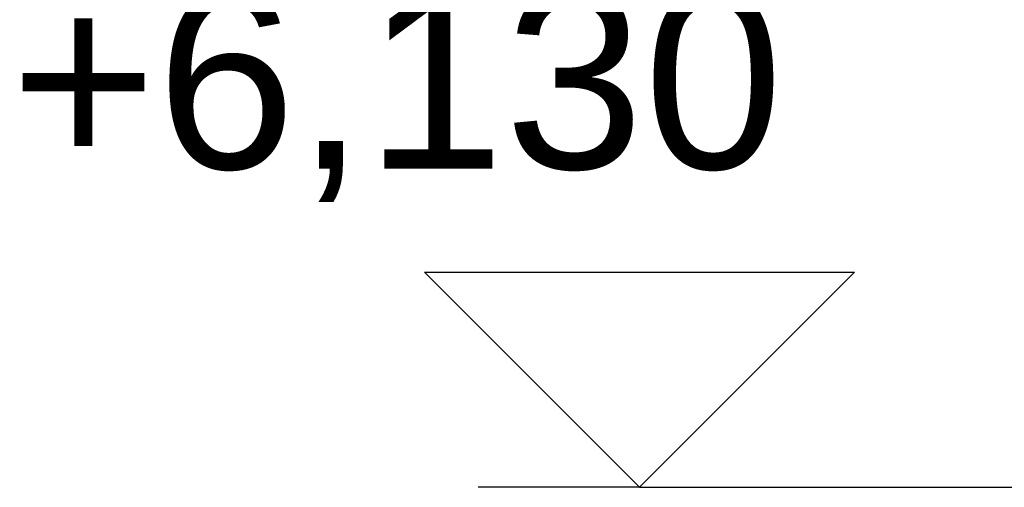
# Model space of a CAD drawing. Header units: millimetres. Extents: x -25478 to 4005, y -8416 to 11348.
# Tile 232 of 256: x -12172 to -11486, y 6130 to 6456. Entities that reach past the tile are written whole.
import ezdxf

# ---------------------------------------------------------------- set-up
doc = ezdxf.new("R2010")
doc.units = ezdxf.units.MM
doc.header["$MEASUREMENT"] = 0
doc.layers.add('POHLED ZÁPADNÍ_1_Kóty - SP', color=7, linetype='Continuous')
doc.layers.add('POHLED ZÁPADNÍ_1_Nové_Kóty - SP', color=7, linetype='Continuous')
doc.styles.add('GENEROVANÝ_STYL_2', font='txt')

msp = doc.modelspace()

# ---------------------------------------------------------------- linework, layer by layer
at = {"layer": 'POHLED ZÁPADNÍ_1_Nové_Kóty - SP', "color": 1, "linetype": 'Continuous', "lineweight": 25}
for p, q in [((-11740.13, 6130), (-11890.13, 6280)), ((-11890.13, 6280), (-11590.13, 6280)), ((-11590.13, 6280), (-11740.13, 6130)), ((-11740.13, 6130), (-11852.63, 6130)), ((-11740.13, 6130), (-11440.13, 6130))]:
    msp.add_line(p, q, dxfattribs=at)

# ---------------------------------------------------------------- texts
at = {"layer": 'POHLED ZÁPADNÍ_1_Kóty - SP', "color": 1, "linetype": 'Continuous', "lineweight": 25, "insert": (-12178.95, 6328.85), "char_height": 125, "width": 528.0013, "attachment_point": 7, "style": 'GENEROVANÝ_STYL_2'}
msp.add_mtext('\\A1;{\\pql;\\fArial|b0|i0|c0|p38;+6,130}', dxfattribs=at)

doc.saveas('drawing.dxf')
